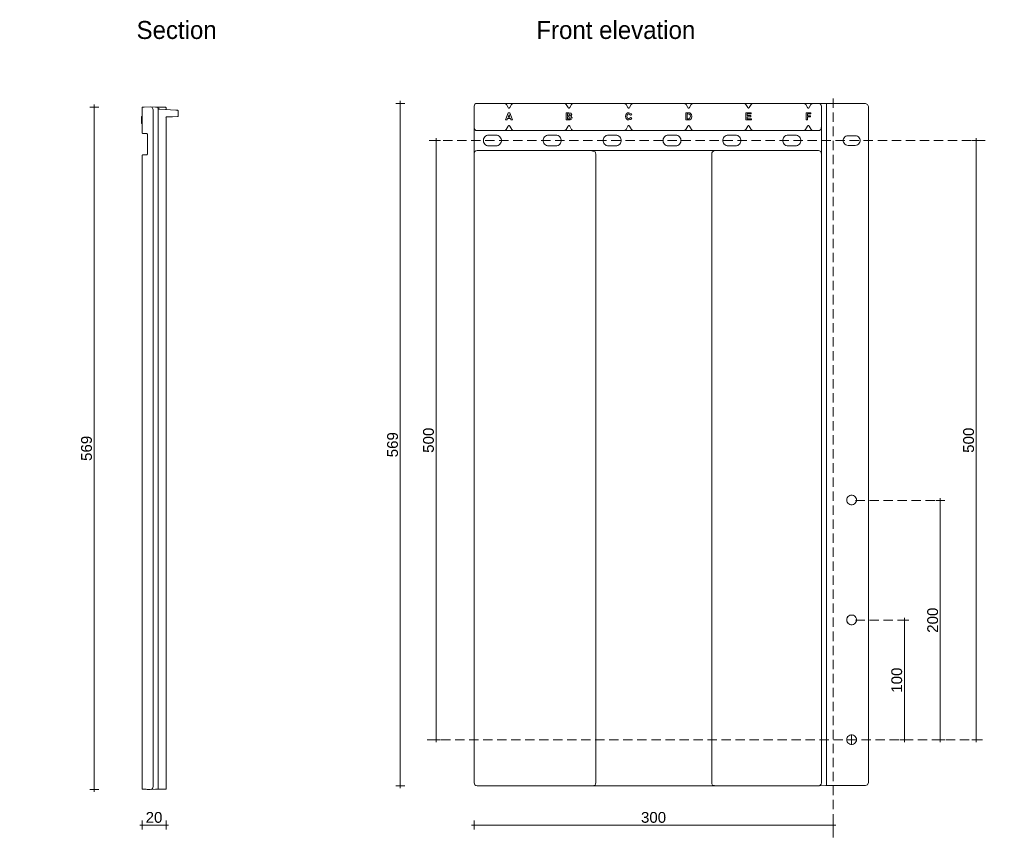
# Paper-space layout 'o-00 dimensions' of a CAD drawing. Header units: millimetres. Extents: x 14 to 195, y 11 to 256.
# Tile 2 of 2: x 28 to 193, y 119 to 256. Entities that reach past the tile are written whole.
import ezdxf
from ezdxf.xclip import XClip

# ---------------------------------------------------------------- set-up
doc = ezdxf.new("R2010")
doc.units = ezdxf.units.MM
doc.header["$MEASUREMENT"] = 0
doc.header["$XCLIPFRAME"] = 0
doc.linetypes.add('B0701', pattern=[2.3412, 1.56, -0.7812])
doc.linetypes.add('Wipeout_Contour', pattern=[1000, 0, -1000])
doc.layers.add('Dim - 1_50_100', color=7, linetype='Continuous')
doc.layers.add('Info - 1_5_10', color=7, linetype='Continuous')
doc.styles.add('GENERATED_STYLE_3', font='Helvetica.ttc')
doc.styles.add('GENERATED_STYLE_4', font='txt')

# ---------------------------------------------------------------- blocks, each defined once
blk = doc.blocks.new('Drawing_2_1', base_point=(-3744.62, 791.38))
at = {"color": 254, "linetype": 'Wipeout_Contour', "lineweight": 0, "ltscale": 849.932872}
blk.add_wipeout([(28.07, 79.33), (192.51, 79.33), (192.51, 245.01), (28.07, 245.01)], dxfattribs=at)
at = {"color": 9, "linetype": 'B0701', "lineweight": 0}
blk.add_line((163.95, 243.09), (163.95, 119.58), dxfattribs=at)
at = {"color": 1, "linetype": 'Continuous', "lineweight": 0}
for p, q in [((48.44, 240.11), (48.52, 240.11)), ((48.44, 240.11), (48.44, 238.91)), ((48.52, 241.58), (48.53, 241.62)), ((48.57, 241.65), (48.53, 241.62)), ((48.54, 241.62), (48.57, 241.65)), ((48.58, 241.66), (48.62, 241.67)), ((48.7, 241.67), (48.62, 241.67)), ((48.88, 241.67), (49.86, 241.69)), ((50.09, 241.68), (50.18, 241.58)), ((50.18, 241.58), (50.32, 241.41)), ((50.32, 241.41), (50.37, 241.2)), ((50.37, 128.29), (50.37, 241.2)), ((52.42, 241.64), (50.93, 241.67)), ((51.18, 241.45), (51.18, 241.52)), ((51.18, 241.16), (51.18, 241.45)), ((51.18, 128.32), (51.18, 241.16)), ((51.46, 241.3), (51.46, 241.3)), ((52.47, 241.63), (52.42, 241.64)), ((52.51, 241.59), (52.47, 241.63)), ((52.52, 241.54), (52.51, 241.59)), ((52.52, 241.54), (52.52, 241.25)), ((53.6, 240.07), (54.43, 240.11)), ((54.24, 241.16), (54.22, 241.16)), ((54.43, 241.15), (54.24, 241.16)), ((54.43, 240.11), (54.43, 240.11)), ((54.47, 241.13), (54.47, 241.13)), ((54.48, 240.13), (54.47, 240.13)), ((54.5, 241.1), (54.51, 241.1)), ((54.51, 240.17), (54.51, 240.16)), ((54.52, 241.05), (54.52, 241.05)), ((54.52, 240.21), (54.52, 240.29)), ((48.52, 238.91), (48.44, 238.91)), ((48.52, 238.91), (48.52, 239.8)), ((48.52, 238.91), (48.52, 237.73)), ((52.43, 240.01), (52.42, 240.01)), ((52.54, 239.97), (52.52, 239.92)), ((52.52, 239.92), (52.52, 237.25)), ((52.54, 239.97), (52.61, 240.02)), ((53.6, 240.07), (53.5, 240.06)), ((48.53, 237.33), (48.56, 237.3)), ((48.6, 237.28), (48.57, 237.29)), ((48.69, 237.27), (48.61, 237.28)), ((49.35, 237.23), (49.33, 237.23)), ((49.38, 237.19), (49.37, 237.2)), ((49.39, 237.15), (49.39, 237.14)), ((49.39, 237.14), (49.39, 236.42)), ((49.39, 237.14), (49.39, 236.92)), ((49.39, 237.14), (49.39, 236.97)), ((49.39, 236.97), (49.39, 236.96)), ((49.39, 236.96), (49.39, 236.96)), ((49.39, 236.96), (49.39, 236.92)), ((49.39, 236.92), (49.39, 236.91)), ((49.39, 236.91), (49.39, 236.86)), ((49.39, 236.86), (49.39, 236.84)), ((49.39, 236.86), (49.39, 236.85)), ((49.39, 236.85), (49.39, 236.74)), ((52.52, 236.44), (52.52, 236.82)), ((49.39, 236.74), (49.39, 236.71)), ((49.39, 236.71), (49.39, 236.7)), ((49.39, 236.37), (49.39, 236.39)), ((49.39, 236.39), (49.4, 236.36)), ((49.39, 236.31), (49.39, 236.37)), ((49.39, 236.22), (49.39, 236.31)), ((49.39, 236.09), (49.39, 236.22)), ((49.39, 235.94), (49.39, 236.09)), ((49.39, 235.76), (49.39, 235.94)), ((49.39, 235.58), (49.39, 235.76)), ((49.39, 235.39), (49.39, 235.58)), ((49.39, 235.2), (49.39, 235.39)), ((49.39, 235.03), (49.39, 235.2)), ((52.52, 236.42), (52.52, 236.37)), ((52.52, 236.37), (52.52, 236.28)), ((52.52, 236.28), (52.52, 236.16)), ((52.52, 236.16), (52.52, 236.01)), ((52.52, 236.01), (52.52, 235.85)), ((52.52, 235.85), (52.52, 235.67)), ((52.52, 235.67), (52.52, 235.48)), ((52.52, 235.48), (52.52, 235.3)), ((52.52, 235.3), (52.52, 235.12)), ((48.52, 233.61), (48.53, 233.64)), ((48.54, 233.65), (48.57, 233.67)), ((48.61, 233.69), (48.58, 233.68)), ((48.85, 233.7), (49.3, 233.72)), ((48.99, 233.71), (49.3, 233.72)), ((49.17, 233.72), (49.3, 233.72)), ((49.27, 233.72), (49.24, 233.72)), ((49.3, 233.72), (49.27, 233.72)), ((49.31, 233.73), (49.3, 233.72)), ((49.35, 233.75), (49.35, 233.74)), ((49.38, 233.79), (49.38, 233.78)), ((49.39, 234.88), (49.39, 235.03)), ((49.39, 234.75), (49.39, 234.88)), ((49.39, 234.66), (49.39, 234.75)), ((49.39, 234.6), (49.39, 234.66)), ((49.39, 234.58), (49.39, 234.6)), ((49.4, 234.61), (49.41, 234.63)), ((52.52, 235.12), (52.52, 234.95)), ((52.52, 234.95), (52.52, 234.81)), ((52.52, 234.81), (52.52, 234.69)), ((52.52, 234.69), (52.52, 234.6)), ((52.52, 234.6), (52.52, 234.55)), ((52.52, 234.55), (52.52, 234.53)), ((52.52, 234.53), (52.52, 234.15)), ((52.52, 233.72), (52.52, 229.45)), ((48.52, 233.46), (48.52, 233.19)), ((48.52, 233.19), (48.52, 164.82)), ((52.52, 229.45), (52.52, 229.25)), ((52.52, 228.89), (52.52, 229.25)), ((52.52, 228.24), (52.52, 228.43)), ((52.52, 228.24), (52.52, 209.45)), ((52.52, 209.25), (52.52, 209.45)), ((52.52, 208.43), (52.52, 208.79)), ((52.52, 208.24), (52.52, 208.43)), ((52.52, 208.24), (52.52, 189.45)), ((52.52, 189.45), (52.52, 189.25)), ((52.52, 189.25), (52.52, 188.89)), ((52.52, 188.44), (52.52, 188.24)), ((52.52, 188.24), (52.52, 169.45)), ((52.52, 169.25), (52.52, 169.45)), ((52.52, 169.25), (52.52, 168.44)), ((52.52, 168.24), (52.52, 168.44)), ((52.52, 168.24), (52.52, 149.45)), ((52.52, 149.25), (52.52, 149.45)), ((52.52, 149.25), (52.52, 148.89)), ((52.52, 148.24), (52.52, 148.44)), ((52.52, 128.95), (52.52, 148.24)), ((167.01, 135.29), (167.01, 136.9)), ((48.52, 128.05), (48.52, 128.32)), ((50.32, 128.07), (50.37, 128.29)), ((51.18, 128.04), (51.18, 128.32)), ((52.52, 128.75), (52.52, 128.95)), ((52.52, 128.08), (52.52, 128.32)), ((48.52, 127.92), (48.53, 127.89)), ((48.53, 127.87), (48.56, 127.84)), ((48.57, 127.83), (48.6, 127.82)), ((48.57, 127.83), (48.62, 127.82)), ((49.36, 127.8), (49.18, 127.81)), ((49.86, 127.8), (49.36, 127.8)), ((50.09, 127.8), (50.18, 127.9)), ((50.18, 127.9), (50.32, 128.07)), ((51.18, 127.92), (51.18, 128.04)), ((51.18, 127.92), (51.19, 127.87)), ((51.19, 127.87), (51.23, 127.83)), ((51.23, 127.83), (51.28, 127.82)), ((52.31, 127.84), (52.18, 127.84)), ((52.31, 127.84), (52.42, 127.84)), ((52.42, 127.84), (52.47, 127.85)), ((52.47, 127.85), (52.47, 127.85)), ((52.5, 127.89), (52.51, 127.89)), ((52.52, 128.26), (52.52, 128.08)), ((52.52, 127.94), (52.52, 128.08))]:
    blk.add_line(p, q, dxfattribs=at)
at = {"color": 2, "linetype": 'Continuous', "lineweight": 0}
for p, q in [((54.43, 240.11), (54.43, 240.11)), ((54.52, 241.05), (54.52, 241.05)), ((49.39, 236.92), (49.39, 236.92)), ((49.39, 236.85), (49.39, 236.84))]:
    blk.add_line(p, q, dxfattribs=at)
at = {"color": 1, "linetype": 'Continuous', "lineweight": 0, "flags": 128}
for points in [[(104.1, 128.55), (103.95, 128.9), (103.95, 241.8), (104.1, 242.15)], [(104.26, 242.25), (104.1, 242.15)], [(104.26, 242.25), (104.45, 242.3)], [(161.46, 242.3), (104.45, 242.3)], [(109.21, 242.24), (109.01, 242.3), (104.47, 242.3)], [(109.73, 241.52), (109.65, 241.59), (109.36, 242.1), (109.21, 242.24)], [(110.36, 242.24), (110.21, 242.1), (109.92, 241.59), (109.84, 241.52)], [(110.36, 242.24), (110.56, 242.3), (119.01, 242.3), (119.21, 242.24)], [(119.73, 241.52), (119.65, 241.59), (119.36, 242.1), (119.21, 242.24)], [(120.36, 242.24), (120.21, 242.1), (119.92, 241.59), (119.84, 241.52)], [(129.01, 242.3), (120.56, 242.3), (120.36, 242.24)], [(129.01, 242.3), (129.21, 242.24)], [(129.73, 241.52), (129.65, 241.59), (129.36, 242.1), (129.21, 242.24)], [(130.36, 242.24), (130.21, 242.1), (129.92, 241.59), (129.84, 241.52)], [(130.36, 242.24), (130.56, 242.3)], [(139.21, 242.24), (139.01, 242.3), (130.56, 242.3)], [(139.21, 242.24), (139.36, 242.1), (139.65, 241.59), (139.73, 241.52)], [(139.84, 241.52), (139.92, 241.59), (140.21, 242.1), (140.36, 242.24)], [(149.21, 242.24), (149.01, 242.3), (140.56, 242.3), (140.36, 242.24)], [(149.73, 241.52), (149.65, 241.59), (149.36, 242.1), (149.21, 242.24)], [(150.36, 242.24), (150.21, 242.1), (149.92, 241.59), (149.84, 241.52)], [(159.21, 242.24), (159.01, 242.3), (150.56, 242.3), (150.36, 242.24)], [(159.73, 241.52), (159.65, 241.59), (159.36, 242.1), (159.21, 242.24)], [(160.36, 242.24), (160.21, 242.1), (159.92, 241.59), (159.84, 241.52)], [(161.44, 242.3), (160.56, 242.3), (160.36, 242.24)], [(161.46, 242.3), (161.56, 242.29), (162.74, 242.27)], [(161.78, 242.19), (161.56, 242.29)], [(161.78, 242.19), (161.92, 242.02)], [(161.92, 242.02), (161.97, 241.81), (161.97, 128.9), (161.92, 128.68)], [(162.74, 242.27), (169.32, 242.27), (169.67, 242.13)], [(162.74, 242.27), (162.79, 242.17)], [(162.79, 128.53), (162.79, 242.17)], [(169.67, 242.13), (169.82, 241.77), (169.82, 128.93), (169.67, 128.58)], [(109.66, 240.72), (109.21, 239.52)], [(109.63, 239.99), (109.79, 240.43)], [(109.91, 240.72), (109.66, 240.72)], [(109.84, 241.52), (109.73, 241.52)], [(109.79, 240.43), (109.94, 239.99)], [(110.36, 239.52), (109.91, 240.72)], [(119.31, 239.52), (119.31, 240.72)], [(120.13, 240.66), (119.79, 240.72), (119.31, 240.72)], [(119.54, 240.24), (119.54, 240.52)], [(119.54, 240.52), (119.69, 240.52), (119.9, 240.51)], [(119.89, 240.24), (119.71, 240.24), (119.54, 240.24)], [(119.84, 241.52), (119.73, 241.52)], [(119.89, 240.24), (120.03, 240.38)], [(119.9, 240.51), (120.03, 240.38)], [(120.26, 240.42), (120.1, 240.16)], [(120.1, 240.16), (120.31, 239.87)], [(120.13, 240.66), (120.26, 240.42)], [(129.81, 239.52), (129.57, 239.57), (129.4, 239.69), (129.3, 239.88), (129.26, 240.11), (129.3, 240.37), (129.4, 240.55), (129.58, 240.69)], [(129.57, 240.43), (129.49, 240.13)], [(129.57, 239.83), (129.49, 240.13)], [(129.8, 240.53), (129.57, 240.43)], [(129.58, 240.69), (129.82, 240.73)], [(129.84, 241.52), (129.73, 241.52)], [(130.06, 240.33), (129.8, 240.53)], [(129.82, 240.73), (130.17, 240.6)], [(130.06, 240.33), (130.29, 240.38)], [(130.29, 240.38), (130.17, 240.6)], [(139.31, 240.72), (139.31, 239.52)], [(139.98, 240.69), (139.75, 240.72), (139.31, 240.72)], [(139.54, 239.72), (139.54, 240.52)], [(139.54, 240.52), (139.65, 240.52), (139.86, 240.51)], [(139.73, 241.52), (139.84, 241.52)], [(139.86, 240.51), (140.03, 240.39)], [(139.88, 239.73), (140.08, 240.12)], [(139.98, 240.69), (140.24, 240.46)], [(140.03, 240.39), (140.08, 240.12)], [(140.24, 240.46), (140.31, 240.11), (140.27, 239.85), (140.14, 239.64)], [(149.36, 240.72), (149.36, 239.52)], [(150.25, 240.72), (149.36, 240.72)], [(149.59, 240.52), (149.59, 240.26)], [(150.25, 240.52), (149.59, 240.52)], [(149.59, 240.26), (150.2, 240.26)], [(149.84, 241.52), (149.73, 241.52)], [(150.2, 240.06), (150.2, 240.26)], [(150.25, 240.52), (150.25, 240.72)], [(159.4, 239.52), (159.4, 240.72)], [(160.22, 240.72), (159.4, 240.72)], [(159.63, 240.52), (159.63, 240.23)], [(160.22, 240.52), (159.63, 240.52)], [(160.14, 240.23), (159.63, 240.23)], [(159.84, 241.52), (159.73, 241.52)], [(160.14, 240.23), (160.14, 240.03)], [(160.22, 240.72), (160.22, 240.52)], [(109.73, 238.58), (109.65, 238.51), (109.33, 237.95), (109.18, 237.81), (109.08, 237.75)], [(109.46, 239.52), (109.21, 239.52)], [(109.56, 239.79), (109.46, 239.52)], [(109.56, 239.79), (110.02, 239.79)], [(109.94, 239.99), (109.63, 239.99)], [(109.73, 238.58), (109.84, 238.58)], [(109.84, 238.58), (109.92, 238.51), (110.24, 237.95), (110.39, 237.81)], [(110.12, 239.52), (110.02, 239.79)], [(110.12, 239.52), (110.36, 239.52)], [(119.73, 238.58), (119.65, 238.51), (119.33, 237.95), (119.18, 237.81)], [(120.22, 239.63), (120.01, 239.53), (119.72, 239.52), (119.31, 239.52)], [(119.54, 239.72), (119.54, 240.04)], [(119.54, 240.04), (119.75, 240.04)], [(119.95, 239.72), (119.78, 239.72), (119.54, 239.72)], [(119.73, 238.58), (119.84, 238.58)], [(119.75, 240.04), (120.08, 239.88)], [(119.84, 238.58), (119.92, 238.51), (120.24, 237.95), (120.39, 237.81)], [(120.08, 239.88), (119.95, 239.72)], [(120.31, 239.87), (120.22, 239.63)], [(129.18, 237.81), (129.33, 237.95), (129.65, 238.51), (129.73, 238.58)], [(129.8, 239.72), (129.57, 239.83)], [(129.84, 238.58), (129.73, 238.58)], [(129.8, 239.72), (130.08, 239.96)], [(130.13, 239.61), (129.81, 239.52)], [(130.39, 237.81), (130.24, 237.95), (129.92, 238.51), (129.84, 238.58)], [(130.08, 239.96), (130.31, 239.89)], [(130.31, 239.89), (130.13, 239.61)], [(139.73, 238.58), (139.65, 238.51), (139.33, 237.95), (139.18, 237.81)], [(139.31, 239.52), (139.76, 239.52), (139.98, 239.54), (140.14, 239.64)], [(139.88, 239.73), (139.73, 239.72), (139.54, 239.72)], [(139.73, 238.58), (139.84, 238.58)], [(139.84, 238.58), (139.92, 238.51), (140.24, 237.95), (140.39, 237.81)], [(149.18, 237.81), (149.33, 237.95), (149.65, 238.51), (149.73, 238.58)], [(149.36, 239.52), (150.26, 239.52)], [(149.59, 239.72), (149.59, 240.06)], [(149.59, 240.06), (150.2, 240.06)], [(149.59, 239.72), (150.26, 239.72)], [(149.73, 238.58), (149.84, 238.58)], [(149.84, 238.58), (149.92, 238.51), (150.24, 237.95), (150.39, 237.81)], [(150.26, 239.52), (150.26, 239.72)], [(159.73, 238.58), (159.65, 238.51), (159.33, 237.95), (159.18, 237.81)], [(159.63, 239.52), (159.4, 239.52)], [(159.63, 239.52), (159.63, 240.03)], [(159.63, 240.03), (160.14, 240.03)], [(159.73, 238.58), (159.84, 238.58)], [(159.84, 238.58), (159.92, 238.51), (160.24, 237.95), (160.44, 237.75)], [(161.97, 238.47), (161.93, 238.1), (161.86, 237.91)], [(103.96, 238.34), (103.99, 238.1), (104.06, 237.91)], [(104.06, 237.91), (104.24, 237.79), (104.46, 237.75), (161.45, 237.75), (161.67, 237.79), (161.86, 237.91)], [(119.18, 237.81), (118.98, 237.75), (110.59, 237.75), (110.39, 237.81)], [(120.39, 237.81), (120.59, 237.75), (128.98, 237.75), (129.18, 237.81)], [(139.18, 237.81), (138.98, 237.75), (130.59, 237.75), (130.39, 237.81)], [(140.39, 237.81), (140.59, 237.75), (148.98, 237.75), (149.18, 237.81)], [(150.39, 237.81), (150.59, 237.75), (158.98, 237.75), (159.18, 237.81)], [(165.62, 236.17), (165.62, 236.2)], [(165.62, 236.01), (165.62, 235.98)], [(165.66, 236.36), (165.67, 236.39)], [(165.66, 235.83), (165.67, 235.8)], [(165.75, 236.53), (165.76, 236.55)], [(165.76, 235.63), (165.75, 235.65)], [(168.28, 236.53), (168.26, 236.55)], [(168.28, 235.65), (168.26, 235.63)], [(168.36, 236.36), (168.35, 236.39)], [(168.36, 235.83), (168.35, 235.8)], [(168.41, 236.17), (168.4, 236.2)], [(168.41, 236.01), (168.4, 235.98)], [(104.06, 234.28), (103.99, 234.09), (103.95, 233.81)], [(161.86, 234.28), (161.67, 234.39), (161.45, 234.43), (104.46, 234.43), (104.24, 234.39), (104.06, 234.28)], [(124.16, 234.23), (123.38, 234.43)], [(124.16, 234.23), (124.25, 234.03), (124.28, 233.81), (124.28, 128.92), (124.25, 128.71), (124.17, 128.52)], [(143.76, 128.52), (143.68, 128.71), (143.65, 128.92), (143.65, 233.81), (143.68, 234.03), (143.77, 234.23)], [(143.77, 234.23), (144.12, 234.41), (144.45, 234.43)], [(161.86, 234.28), (161.93, 234.09), (161.97, 233.76)], [(166.2, 176.11), (166.2, 176.08)], [(166.22, 176.27), (166.23, 176.3)], [(166.3, 176.48), (166.29, 176.45)], [(166.41, 176.64), (166.39, 176.61)], [(166.56, 176.76), (166.54, 176.75)], [(166.73, 176.85), (166.71, 176.84)], [(166.92, 176.9), (166.9, 176.89)], [(167.11, 176.9), (167.1, 176.9)], [(166.22, 175.92), (166.23, 175.88)], [(166.29, 175.74), (166.3, 175.7)], [(166.39, 175.57), (166.41, 175.55)], [(166.54, 175.44), (166.56, 175.42)], [(166.71, 175.34), (166.73, 175.33)], [(166.9, 175.29), (166.92, 175.29)], [(167.1, 175.29), (167.11, 175.29)], [(166.22, 156.27), (166.23, 156.3)], [(166.3, 156.48), (166.29, 156.45)], [(166.41, 156.64), (166.39, 156.61)], [(166.54, 156.75), (166.56, 156.76)], [(166.71, 156.84), (166.73, 156.85)], [(166.9, 156.89), (166.92, 156.9)], [(167.11, 156.9), (167.1, 156.9)], [(166.2, 156.08), (166.2, 156.11)], [(166.23, 155.88), (166.22, 155.92)], [(166.29, 155.74), (166.3, 155.7)], [(166.39, 155.57), (166.41, 155.55)], [(166.54, 155.44), (166.56, 155.42)], [(166.71, 155.34), (166.73, 155.33)], [(166.92, 155.29), (166.9, 155.29)], [(167.1, 155.29), (167.11, 155.29)], [(166.41, 136.64), (166.39, 136.61)], [(166.56, 136.76), (166.54, 136.75)], [(166.73, 136.85), (166.71, 136.84)], [(166.92, 136.9), (166.9, 136.89)], [(167.11, 136.9), (167.1, 136.9)], [(166.2, 136.11), (166.2, 136.08)], [(166.23, 136.3), (166.22, 136.27)], [(166.22, 135.92), (166.23, 135.88)], [(166.3, 136.48), (166.29, 136.45)], [(166.29, 135.74), (166.3, 135.7)], [(166.39, 135.57), (166.41, 135.55)], [(166.54, 135.44), (166.56, 135.42)], [(166.71, 135.34), (166.73, 135.33)], [(166.9, 135.29), (166.92, 135.29)], [(167.11, 135.29), (167.1, 135.29)], [(104.26, 128.45), (104.1, 128.55)], [(104.45, 128.4), (104.26, 128.45)], [(161.46, 128.4), (104.45, 128.4)], [(123.74, 128.4), (124.17, 128.52)], [(144.62, 128.4), (144.12, 128.46), (143.76, 128.52)], [(162.74, 128.43), (161.56, 128.41), (161.46, 128.4)], [(161.78, 128.51), (161.56, 128.41)], [(161.92, 128.68), (161.78, 128.51)], [(169.67, 128.58), (169.32, 128.43), (162.74, 128.43)], [(162.74, 128.43), (162.79, 128.53)]]:
    blk.add_lwpolyline(points, dxfattribs=at)
at = {"color": 2, "linetype": 'Continuous', "lineweight": 0, "flags": 128}
for points in [[(48.53, 241.62), (48.52, 241.58), (48.52, 241.57), (48.52, 240.5), (48.52, 239.8), (48.52, 238.91), (48.52, 237.73), (48.52, 237.38), (48.52, 237.37), (48.53, 237.33)], [(48.57, 241.65), (48.54, 241.62), (48.53, 241.62)], [(54.47, 241.13), (54.43, 241.15), (54.24, 241.16), (54.22, 241.16), (54.12, 241.16), (51.46, 241.3), (51.37, 241.33), (51.28, 241.38), (51.26, 241.4), (51.2, 241.49), (51.14, 241.57), (51.14, 241.58), (51.05, 241.64), (51.04, 241.65), (51.03, 241.65), (50.93, 241.67), (50.82, 241.67), (50.77, 241.67), (49.86, 241.69), (48.88, 241.67), (48.72, 241.67), (48.7, 241.67), (48.62, 241.67), (48.58, 241.66), (48.57, 241.65)], [(52.61, 240.02), (53.5, 240.06), (53.6, 240.07), (54.43, 240.11), (54.47, 240.13)], [(54.51, 241.1), (54.47, 241.13)], [(54.47, 240.13), (54.51, 240.16)], [(54.51, 240.16), (54.52, 240.21), (54.52, 240.29), (54.52, 241.05), (54.51, 241.1)], [(48.53, 237.33), (48.56, 237.3), (48.57, 237.29)], [(48.57, 237.29), (48.6, 237.28), (48.61, 237.28), (48.69, 237.27), (48.72, 237.27), (48.79, 237.27), (49.3, 237.24), (49.33, 237.23), (49.35, 237.23)], [(49.35, 237.23), (49.37, 237.2), (49.38, 237.19)], [(49.38, 237.19), (49.39, 237.15), (49.39, 237.14), (49.39, 236.96), (49.39, 236.92), (49.39, 236.86), (49.39, 236.84), (49.39, 236.74), (49.39, 236.71), (49.39, 236.7), (49.39, 236.42), (49.39, 236.39), (49.4, 236.36), (49.41, 236.34)], [(52.52, 236.42), (52.52, 236.44), (52.52, 236.82), (52.52, 237.25)], [(48.53, 233.64), (48.52, 233.61), (48.52, 233.59), (48.52, 233.46), (48.52, 233.19), (48.52, 164.82), (48.52, 128.32), (48.52, 128.05), (48.52, 127.92), (48.53, 127.89), (48.53, 127.87)], [(48.57, 233.67), (48.54, 233.65), (48.53, 233.64)], [(49.35, 233.74), (49.31, 233.73), (49.3, 233.72), (49.27, 233.72), (49.24, 233.72), (49.17, 233.72), (48.99, 233.71), (48.85, 233.7), (48.61, 233.69), (48.58, 233.68), (48.57, 233.67)], [(49.38, 233.78), (49.35, 233.75), (49.35, 233.74)], [(49.41, 234.63), (49.4, 234.61), (49.39, 234.58), (49.39, 233.82), (49.38, 233.79), (49.38, 233.78)], [(52.51, 233.67), (52.51, 233.7), (52.52, 233.72), (52.52, 234.15), (52.52, 234.53)], [(52.52, 228.43), (52.52, 228.89), (52.52, 229.25)], [(52.52, 208.43), (52.52, 208.79), (52.52, 209.25)], [(52.52, 188.44), (52.52, 188.89), (52.52, 189.25)], [(52.52, 148.44), (52.52, 148.89), (52.52, 149.25)], [(52.51, 127.89), (52.52, 127.94), (52.52, 128.08), (52.52, 128.26), (52.52, 128.32), (52.52, 128.75)], [(48.53, 127.87), (48.56, 127.84), (48.57, 127.83)], [(48.57, 127.83), (48.6, 127.82), (48.62, 127.82), (48.75, 127.82), (49.18, 127.81), (49.36, 127.8), (49.45, 127.8), (49.86, 127.8), (50.76, 127.81), (50.81, 127.81), (50.93, 127.81), (51.08, 127.82), (51.3, 127.82), (52.15, 127.84), (52.18, 127.84), (52.31, 127.84), (52.42, 127.84), (52.47, 127.85)], [(52.47, 127.85), (52.5, 127.89)]]:
    blk.add_lwpolyline(points, dxfattribs=at)
at = {"color": 1, "linetype": 'Continuous', "lineweight": 0, "flags": 128}
for points in [[(106.41, 235.19), (106.22, 235.21), (106.04, 235.27), (105.88, 235.36), (105.74, 235.49), (105.63, 235.64), (105.55, 235.81), (105.51, 236), (105.51, 236.19), (105.55, 236.37), (105.63, 236.55), (105.74, 236.7), (105.88, 236.82), (106.04, 236.92), (106.22, 236.98), (106.41, 237), (107.61, 237), (107.8, 236.98), (107.98, 236.92), (108.14, 236.82), (108.28, 236.7), (108.39, 236.55), (108.47, 236.37), (108.51, 236.19), (108.51, 236), (108.47, 235.81), (108.39, 235.64), (108.28, 235.49), (108.14, 235.36), (107.98, 235.27), (107.8, 235.21), (107.61, 235.19)], [(116.41, 235.19), (117.61, 235.19), (117.8, 235.21), (117.98, 235.27), (118.14, 235.36), (118.28, 235.49), (118.39, 235.64), (118.47, 235.81), (118.51, 236), (118.51, 236.19), (118.47, 236.37), (118.39, 236.55), (118.28, 236.7), (118.14, 236.82), (117.98, 236.92), (117.8, 236.98), (117.61, 237), (116.41, 237), (116.22, 236.98), (116.04, 236.92), (115.88, 236.82), (115.74, 236.7), (115.63, 236.55), (115.55, 236.37), (115.51, 236.19), (115.51, 236), (115.55, 235.81), (115.63, 235.64), (115.74, 235.49), (115.88, 235.36), (116.04, 235.27), (116.22, 235.21)], [(126.22, 235.21), (126.41, 235.19), (127.61, 235.19), (127.8, 235.21), (127.98, 235.27), (128.14, 235.36), (128.28, 235.49), (128.39, 235.64), (128.47, 235.81), (128.51, 236), (128.51, 236.19), (128.47, 236.37), (128.39, 236.55), (128.28, 236.7), (128.14, 236.82), (127.98, 236.92), (127.8, 236.98), (127.61, 237), (126.41, 237), (126.22, 236.98), (126.04, 236.92), (125.88, 236.82), (125.74, 236.7), (125.63, 236.55), (125.55, 236.37), (125.51, 236.19), (125.51, 236), (125.55, 235.81), (125.63, 235.64), (125.74, 235.49), (125.88, 235.36), (126.04, 235.27)], [(135.63, 235.64), (135.74, 235.49), (135.88, 235.36), (136.04, 235.27), (136.22, 235.21), (136.41, 235.19), (137.61, 235.19), (137.8, 235.21), (137.98, 235.27), (138.14, 235.36), (138.28, 235.49), (138.39, 235.64), (138.47, 235.81), (138.51, 236), (138.51, 236.19), (138.47, 236.37), (138.39, 236.55), (138.28, 236.7), (138.14, 236.82), (137.98, 236.92), (137.8, 236.98), (137.61, 237), (136.41, 237), (136.22, 236.98), (136.04, 236.92), (135.88, 236.82), (135.74, 236.7), (135.63, 236.55), (135.55, 236.37), (135.51, 236.19), (135.51, 236), (135.55, 235.81)], [(147.61, 235.19), (147.8, 235.21), (147.98, 235.27), (148.14, 235.36), (148.28, 235.49), (148.39, 235.64), (148.47, 235.81), (148.51, 236), (148.51, 236.19), (148.47, 236.37), (148.39, 236.55), (148.28, 236.7), (148.14, 236.82), (147.98, 236.92), (147.8, 236.98), (147.61, 237), (146.41, 237), (146.22, 236.98), (146.04, 236.92), (145.88, 236.82), (145.74, 236.7), (145.63, 236.55), (145.55, 236.37), (145.51, 236.19), (145.51, 236), (145.55, 235.81), (145.63, 235.64), (145.74, 235.49), (145.88, 235.36), (146.04, 235.27), (146.22, 235.21), (146.41, 235.19)], [(156.22, 235.21), (156.04, 235.27), (155.88, 235.36), (155.74, 235.49), (155.63, 235.64), (155.55, 235.81), (155.51, 236), (155.51, 236.19), (155.55, 236.37), (155.63, 236.55), (155.74, 236.7), (155.88, 236.82), (156.04, 236.92), (156.22, 236.98), (156.41, 237), (157.61, 237), (157.8, 236.98), (157.98, 236.92), (158.14, 236.82), (158.28, 236.7), (158.39, 236.55), (158.47, 236.37), (158.51, 236.19), (158.51, 236), (158.47, 235.81), (158.39, 235.64), (158.28, 235.49), (158.14, 235.36), (157.98, 235.27), (157.8, 235.21), (157.61, 235.19), (156.41, 235.19)], [(166.04, 235.38), (166.22, 235.32), (166.41, 235.29), (167.61, 235.29), (167.8, 235.32), (167.98, 235.38), (168.14, 235.49), (168.27, 235.64), (168.36, 235.81), (168.41, 236), (168.41, 236.19), (168.36, 236.38), (168.27, 236.55), (168.14, 236.69), (167.98, 236.8), (167.8, 236.87), (167.61, 236.89), (166.41, 236.89), (166.22, 236.87), (166.04, 236.8), (165.88, 236.69), (165.75, 236.55), (165.66, 236.38), (165.62, 236.19), (165.62, 236), (165.66, 235.81), (165.75, 235.64), (165.88, 235.49)], [(166.91, 175.29), (167.11, 175.29), (167.3, 175.34), (167.47, 175.43), (167.62, 175.56), (167.73, 175.72), (167.8, 175.9), (167.82, 176.09), (167.8, 176.29), (167.73, 176.47), (167.62, 176.63), (167.47, 176.76), (167.3, 176.85), (167.11, 176.9), (166.91, 176.9), (166.72, 176.85), (166.55, 176.76), (166.4, 176.63), (166.29, 176.47), (166.22, 176.29), (166.2, 176.09), (166.22, 175.9), (166.29, 175.72), (166.4, 175.56), (166.55, 175.43), (166.72, 175.34)], [(167.62, 156.63), (167.73, 156.47), (167.8, 156.29), (167.82, 156.09), (167.8, 155.9), (167.73, 155.72), (167.62, 155.56), (167.47, 155.43), (167.3, 155.34), (167.11, 155.29), (166.91, 155.29), (166.72, 155.34), (166.55, 155.43), (166.4, 155.56), (166.29, 155.72), (166.22, 155.9), (166.2, 156.09), (166.22, 156.29), (166.29, 156.47), (166.4, 156.63), (166.55, 156.76), (166.72, 156.85), (166.91, 156.9), (167.11, 156.9), (167.3, 156.85), (167.47, 156.76)], [(166.91, 135.29), (167.11, 135.29), (167.3, 135.34), (167.47, 135.43), (167.62, 135.56), (167.73, 135.72), (167.8, 135.9), (167.82, 136.09), (167.8, 136.29), (167.73, 136.47), (167.62, 136.63), (167.47, 136.76), (167.3, 136.85), (167.11, 136.9), (166.91, 136.9), (166.72, 136.85), (166.55, 136.76), (166.4, 136.63), (166.29, 136.47), (166.22, 136.29), (166.2, 136.09), (166.22, 135.9), (166.29, 135.72), (166.4, 135.56), (166.55, 135.43), (166.72, 135.34)]]:
    blk.add_lwpolyline(points, close=True, dxfattribs=at)
at = {"color": 9, "linetype": 'B0701', "lineweight": 0, "flags": 128}
for points in [[(96.44, 236.09), (189.61, 236.09)], [(167.64, 176.02), (182.58, 176.02)], [(167.64, 156.02), (175.82, 156.02)], [(96.1, 136.09), (188.85, 136.09)]]:
    blk.add_lwpolyline(points, dxfattribs=at)
at = {"color": 1, "linetype": 'Continuous', "lineweight": 0}
blk.add_point((52.51, 127.89), dxfattribs=at)
at = {"layer": 'Dim - 1_50_100', "color": 1, "linetype": 'Continuous', "lineweight": 0}
for p, q in [((40.51, 241.68), (40.51, 242.08)), ((92.37, 242.3), (90.87, 242.3)), ((91.62, 242.3), (91.62, 242.7)), ((91.62, 128.4), (91.62, 242.3)), ((41.26, 241.68), (39.76, 241.68)), ((40.51, 127.8), (40.51, 241.68)), ((98.37, 236.09), (96.87, 236.09)), ((97.62, 236.09), (97.62, 236.49)), ((97.62, 136.09), (97.62, 236.09)), ((188.57, 236.09), (187.07, 236.09)), ((187.82, 236.09), (187.82, 236.49)), ((187.82, 136.09), (187.82, 236.09)), ((182.57, 176.02), (181.07, 176.02)), ((181.82, 176.02), (181.82, 176.42)), ((181.82, 136.09), (181.82, 176.02)), ((175.82, 156.02), (175.82, 156.42)), ((176.57, 156.02), (175.07, 156.02)), ((175.82, 136.09), (175.82, 156.02)), ((98.37, 136.09), (96.87, 136.09)), ((97.62, 135.69), (97.62, 136.09)), ((176.57, 136.09), (175.07, 136.09)), ((175.82, 135.69), (175.82, 136.09)), ((182.57, 136.09), (181.07, 136.09)), ((181.82, 135.69), (181.82, 136.09)), ((188.57, 136.09), (187.07, 136.09)), ((187.82, 135.69), (187.82, 136.09)), ((92.37, 128.4), (90.87, 128.4)), ((91.62, 128), (91.62, 128.4)), ((41.26, 127.8), (39.76, 127.8)), ((40.51, 127.4), (40.51, 127.8)), ((48.12, 121.84), (48.52, 121.84)), ((48.52, 121.09), (48.52, 122.59)), ((48.52, 121.84), (52.52, 121.84)), ((52.52, 121.09), (52.52, 122.59)), ((52.52, 121.84), (52.92, 121.84)), ((103.55, 121.84), (103.95, 121.84)), ((103.95, 121.09), (103.95, 122.59)), ((103.95, 121.84), (163.95, 121.84)), ((163.95, 121.09), (163.95, 122.59)), ((163.95, 121.84), (164.35, 121.84))]:
    blk.add_line(p, q, dxfattribs=at)
at = {"layer": 'Dim - 1_50_100', "color": 2, "linetype": 'Continuous', "lineweight": 0, "char_height": 1.8, "width": 4.2398, "attachment_point": 7, "rotation": 90, "style": 'GENERATED_STYLE_3'}
for s, insert in [('\\A1;{\\pql;\\fHelvetica|b0|i0|c0|p0;\\W1.000000;500}', (97.26, 183.97)), ('\\A1;{\\pql;\\fHelvetica|b0|i0|c0|p0;\\W1.000000;500}', (187.46, 183.97)), ('\\A1;{\\pql;\\fHelvetica|b0|i0|c0|p0;\\W1.000000;569}', (40.15, 182.62)), ('\\A1;{\\pql;\\fHelvetica|b0|i0|c0|p0;\\W1.000000;569}', (91.26, 183.23)), ('\\A1;{\\pql;\\fHelvetica|b0|i0|c0|p0;\\W1.000000;200}', (181.46, 153.93)), ('\\A1;{\\pql;\\fHelvetica|b0|i0|c0|p0;\\W1.000000;100}', (175.46, 143.93))]:
    blk.add_mtext(s, dxfattribs=dict(at, insert=insert))
at = {"layer": 'Dim - 1_50_100', "color": 2, "linetype": 'Continuous', "lineweight": 0, "char_height": 1.8, "attachment_point": 7, "style": 'GENERATED_STYLE_3'}
for s, insert, width in [('\\A1;{\\pql;\\fHelvetica|b0|i0|c0|p0;\\W1.000000;20}', (49.11, 122.2), 2.8266), ('\\A1;{\\pql;\\fHelvetica|b0|i0|c0|p0;\\W1.000000;300}', (131.83, 122.2), 4.2398)]:
    blk.add_mtext(s, dxfattribs=dict(at, insert=insert, width=width))

psp = doc.layouts.new('o-00 dimensions')

# ---------------------------------------------------------------- block references
at = {"color": 4, "linetype": 'Continuous', "lineweight": 0}
ref = psp.add_blockref('Drawing_2_1', (-3744.62, 791.38), dxfattribs=at)
XClip(ref).set_block_clipping_path([(28.0700195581, 79.3340108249), (192.506692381, 245.0146977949)])

# ---------------------------------------------------------------- texts
at = {"layer": 'Info - 1_5_10', "color": 2, "linetype": 'Continuous', "lineweight": 0, "char_height": 3, "style": 'GENERATED_STYLE_4'}
for s, insert, attachment_point in [('\\A1;{\\pqc;\\fWork Sans|b0|i0|c0|p0;\\W1.000000;Section}', (54.28, 253), 8), ('\\A1;{\\pql;\\fWork Sans|b0|i0|c0|p0;\\W1.000000;Front elevation}', (114.36, 253), 7)]:
    psp.add_mtext(s, dxfattribs=dict(at, insert=insert, attachment_point=attachment_point))

doc.saveas('drawing.dxf')
